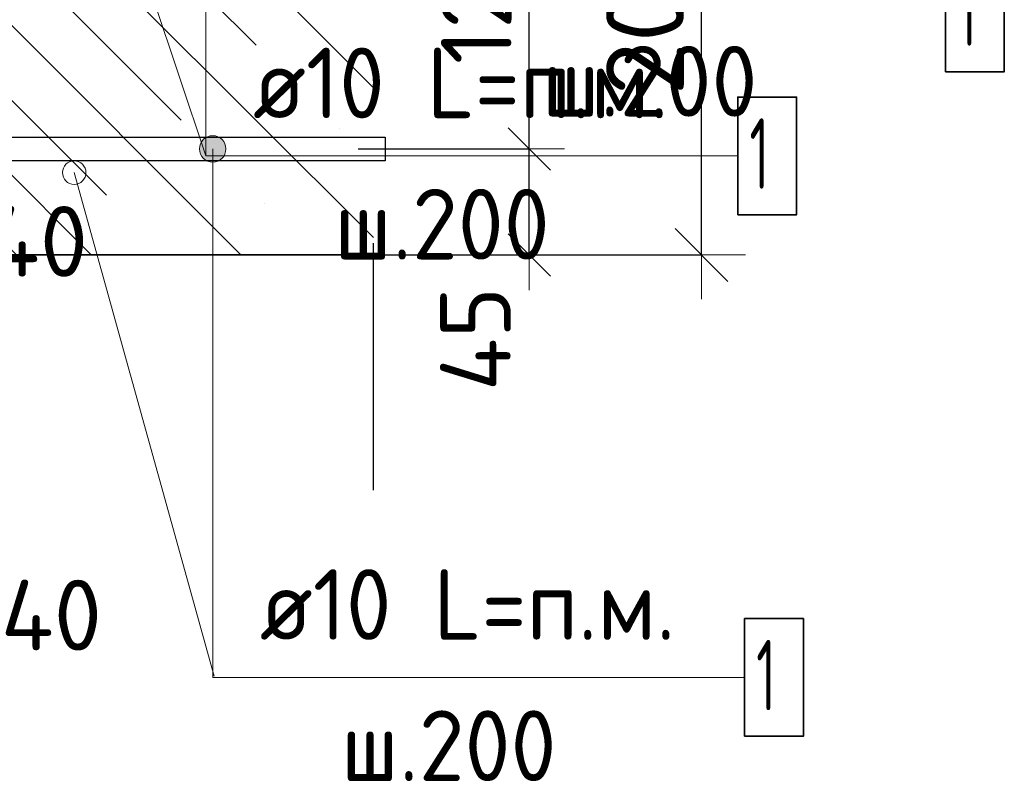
# Model space of a CAD drawing. Header units: metres. Extents: x -38 to 97, y -15 to 21.
# Tile 75 of 229: x 72.477 to 72.895, y 2.968 to 3.292. Entities that reach past the tile are written whole.
import ezdxf

# ---------------------------------------------------------------- set-up
doc = ezdxf.new("R2010")
doc.units = ezdxf.units.M
doc.header["$PDMODE"] = 65
doc.linetypes.add('______4', pattern=[0.135, 0.105, -0.03])
for name, color, linetype, lineweight in [('XR$3$Арм. стержнями нижней зоны', 180, 'Continuous', 35), ('XR$4$Арм. стержнями нижней зоны', 180, 'Continuous', 35), ('XR$4$Арм.стержн. Арматура края', 96, 'Continuous', 35), ('XR$4$ВК__отв в полу 1-2 эт', 220, 'Continuous', 25), ('XR$4$Размерная линия (1)', 7, 'Continuous', 13), ('XR$4$Размерная линия_ общее', 7, 'Continuous', 13), ('XR$6$Арм. стержнями нижней зоны', 180, 'Continuous', 35), ('XR$6$Размерная линия (1)', 7, 'Continuous', 13)]:
    doc.layers.add(name, color=color, linetype=linetype, lineweight=lineweight)
doc.styles.add('ISOCPEUR', font='txt')
doc.dimstyles.new('DIMSTYLE_12', dxfattribs={"dimtxt": 0.03, "dimasz": 0.03, "dimexe": 0, "dimexo": 0, "dimgap": 0.015, "dimtad": 2, "dimdec": 0, "dimlfac": 1000, "dimrnd": 1, "dimzin": 12, "dimdsep": 46, "dimtxsty": 'ISOCPEUR', "dimblk1": 'ALL_ML_STRICH', "dimblk2": 'ALL_ML_STRICH', "dimsah": 1, "dimcen": 0, "dimclrd": 7, "dimclre": 256, "dimclrt": 7, "dimadec": 0, "dimazin": 0, "dimtfac": 1, "dimtdec": 0, "dimtix": 1, "dimtmove": 2, "dimatfit": 3, "dimfxl": 0, "dimtzin": 0, "dimlwd": 0, "dimlwe": -3, "dimarcsym": 0})
doc.dimstyles.new('DIMSTYLE_14', dxfattribs={"dimtxt": 0.03, "dimasz": 0.03, "dimexe": 0, "dimexo": 0, "dimgap": 0.015, "dimtad": 2, "dimdec": 0, "dimlfac": 1000, "dimrnd": 1, "dimzin": 12, "dimdsep": 46, "dimtxsty": 'ISOCPEUR', "dimblk1": 'ALL_ML_STRICH', "dimblk2": 'ALL_ML_STRICH', "dimsah": 1, "dimcen": 0, "dimclrd": 7, "dimclre": 256, "dimclrt": 7, "dimadec": 0, "dimazin": 0, "dimtfac": 1, "dimtdec": 0, "dimtix": 1, "dimtmove": 2, "dimatfit": 3, "dimfxl": 0, "dimtvp": 1.2, "dimtzin": 0, "dimlwd": 0, "dimlwe": -3, "dimarcsym": 0})
doc.dimstyles.new('DIMSTYLE_23', dxfattribs={"dimtxt": 0.03, "dimasz": 0.03, "dimexe": 0, "dimexo": 0, "dimgap": 0.015, "dimtad": 2, "dimdec": 0, "dimlfac": 1000, "dimrnd": 5, "dimzin": 12, "dimdsep": 46, "dimtxsty": 'ISOCPEUR', "dimblk1": 'ALL_ML_STRICH', "dimblk2": 'ALL_ML_STRICH', "dimsah": 1, "dimcen": 0, "dimclrd": 7, "dimclre": 256, "dimclrt": 7, "dimadec": 0, "dimazin": 0, "dimtfac": 1, "dimtdec": 0, "dimtix": 1, "dimtmove": 2, "dimatfit": 3, "dimfxl": 0, "dimtvp": 1.2, "dimtzin": 0, "dimlwd": 0, "dimlwe": -3, "dimarcsym": 0})
doc.dimstyles.new('DIMSTYLE_8', dxfattribs={"dimtxt": 0.033, "dimasz": 0.0375, "dimexe": 0, "dimexo": 0, "dimgap": 0.0165, "dimtad": 2, "dimdec": 0, "dimlfac": 1000, "dimrnd": 1, "dimzin": 12, "dimdsep": 46, "dimtxsty": 'ISOCPEUR', "dimblk1": 'ALL_ML_STRICH', "dimblk2": 'ALL_ML_STRICH', "dimsah": 1, "dimcen": 0, "dimclrd": 7, "dimclre": 256, "dimclrt": 7, "dimadec": 0, "dimazin": 0, "dimtfac": 1, "dimtdec": 0, "dimtix": 1, "dimtmove": 2, "dimatfit": 3, "dimfxl": 0, "dimtzin": 0, "dimlwd": 0, "dimlwe": -3, "dimarcsym": 0})

# ---------------------------------------------------------------- blocks, each defined once
blk = doc.blocks.new('ALL_ML_STRICH')
at = {"color": 0, "linetype": 'ByBlock', "lineweight": -2}
for p, q in [((0, -0.5), (0, 0.5)), ((-0.3, -0.3), (0.3, 0.3)), ((-1, 0), (0.5, 0))]:
    blk.add_line(p, q, dxfattribs=at)
blk = doc.blocks.new('*D337')
at = {"layer": 'DEFPOINTS', "color": 7, "linetype": 'Continuous', "lineweight": 13, "transparency": 33554687}
for p in [(72.41018, 3.13197), (72.45014, 3.09197), (72.41018, 3.01674)]:
    blk.add_point(p, dxfattribs=at)
at = {"layer": 'XR$4$Размерная линия (1)', "color": 9, "linetype": 'Continuous', "lineweight": -2, "true_color": 0xc7c7c7, "transparency": 33554687}
for p, q in [((72.41018, 3.11197), (72.41018, 3.01674)), ((72.45014, 3.07197), (72.45014, 3.01674))]:
    blk.add_line(p, q, dxfattribs=at)
at = {"layer": 'XR$4$Размерная линия (1)', "color": 7, "linetype": 'Continuous', "lineweight": -2, "transparency": 33554687}
blk.add_line((72.41018, 3.01674), (72.45014, 3.01674), dxfattribs=at)
at = {"layer": 'XR$4$Размерная линия (1)', "color": 7, "linetype": 'Continuous', "lineweight": 13, "transparency": 33554687, "xscale": 0.03, "yscale": 0.03, "zscale": 0.03, "rotation": 180}
blk.add_blockref('ALL_ML_STRICH', (72.41018, 3.01674), dxfattribs=at)
at = {"layer": 'XR$4$Размерная линия (1)', "color": 7, "linetype": 'Continuous', "lineweight": 13, "transparency": 33554687, "xscale": 0.03, "yscale": 0.03, "zscale": 0.03}
blk.add_blockref('ALL_ML_STRICH', (72.45014, 3.01674), dxfattribs=at)
at = {"layer": 'XR$4$Размерная линия (1)', "color": 7, "linetype": 'Continuous', "lineweight": 13, "transparency": 33554687, "insert": (72.49048, 3.03894), "char_height": 0.03, "width": 0.06, "attachment_point": 5, "style": 'ISOCPEUR'}
blk.add_mtext('\\A1;{40}', dxfattribs=at)
blk = doc.blocks.new('*D505')
at = {"layer": 'DEFPOINTS', "color": 7, "linetype": 'Continuous', "lineweight": 13, "transparency": 33554687}
for p in [(72.60086, 3.23697), (72.61371, 3.19197), (72.69352, 3.19197)]:
    blk.add_point(p, dxfattribs=at)
at = {"layer": 'XR$4$Размерная линия (1)', "color": 9, "linetype": 'Continuous', "lineweight": -2, "true_color": 0xc7c7c7, "transparency": 33554687}
for p, q in [((72.62086, 3.23697), (72.69352, 3.23697)), ((72.63371, 3.19197), (72.69352, 3.19197))]:
    blk.add_line(p, q, dxfattribs=at)
at = {"layer": 'XR$4$Размерная линия (1)', "color": 7, "linetype": 'Continuous', "lineweight": -2, "transparency": 33554687}
blk.add_line((72.69352, 3.19197), (72.69352, 3.23697), dxfattribs=at)
at = {"layer": 'XR$4$Размерная линия (1)', "color": 7, "linetype": 'Continuous', "lineweight": 13, "transparency": 33554687, "xscale": 0.03, "yscale": 0.03, "zscale": 0.03}
for p, rotation in [((72.69352, 3.23697), 90), ((72.69352, 3.19197), 270)]:
    blk.add_blockref('ALL_ML_STRICH', p, dxfattribs=dict(at, rotation=rotation))
at = {"layer": 'XR$4$Размерная линия (1)', "color": 7, "linetype": 'Continuous', "lineweight": 13, "transparency": 33554687, "insert": (72.67067, 3.15623), "char_height": 0.03, "width": 0.06, "attachment_point": 5, "rotation": 90, "style": 'ISOCPEUR'}
blk.add_mtext('\\A1;{45}', dxfattribs=at)
blk = doc.blocks.new('*D506')
at = {"layer": 'DEFPOINTS', "color": 7, "linetype": 'Continuous', "lineweight": 13, "transparency": 33554687}
for p in [(72.60789, 3.36097), (72.60086, 3.23697), (72.69352, 3.23697)]:
    blk.add_point(p, dxfattribs=at)
at = {"layer": 'XR$4$Размерная линия (1)', "color": 9, "linetype": 'Continuous', "lineweight": -2, "true_color": 0xc7c7c7, "transparency": 33554687}
for p, q in [((72.62789, 3.36097), (72.69352, 3.36097)), ((72.62086, 3.23697), (72.69352, 3.23697))]:
    blk.add_line(p, q, dxfattribs=at)
at = {"layer": 'XR$4$Размерная линия (1)', "color": 7, "linetype": 'Continuous', "lineweight": -2, "transparency": 33554687}
blk.add_line((72.69352, 3.23697), (72.69352, 3.36097), dxfattribs=at)
at = {"layer": 'XR$4$Размерная линия (1)', "color": 7, "linetype": 'Continuous', "lineweight": 13, "transparency": 33554687, "xscale": 0.03, "yscale": 0.03, "zscale": 0.03}
for p, rotation in [((72.69352, 3.36097), 90), ((72.69352, 3.23697), 270)]:
    blk.add_blockref('ALL_ML_STRICH', p, dxfattribs=dict(at, rotation=rotation))
at = {"layer": 'XR$4$Размерная линия (1)', "color": 7, "linetype": 'Continuous', "lineweight": 13, "transparency": 33554687, "insert": (72.67102, 3.30197), "char_height": 0.03, "width": 0.09, "attachment_point": 5, "rotation": 90, "style": 'ISOCPEUR'}
blk.add_mtext('\\A1;{124}', dxfattribs=at)
blk = doc.blocks.new('*D513')
at = {"layer": 'DEFPOINTS', "color": 7, "linetype": 'Continuous', "lineweight": 13, "transparency": 33554687}
for p in [(72.5952, 3.39197), (72.5952, 3.19197), (72.76674, 3.19197)]:
    blk.add_point(p, dxfattribs=at)
at = {"layer": 'XR$4$Размерная линия_ общее', "color": 253, "linetype": 'Continuous', "lineweight": -2, "true_color": 0xa0a0a0, "transparency": 33554687}
for p, q in [((72.6152, 3.39197), (72.76674, 3.39197)), ((72.6152, 3.19197), (72.76674, 3.19197))]:
    blk.add_line(p, q, dxfattribs=at)
at = {"layer": 'XR$4$Размерная линия_ общее', "color": 7, "linetype": 'Continuous', "lineweight": -2, "transparency": 33554687}
blk.add_line((72.76674, 3.19197), (72.76674, 3.39197), dxfattribs=at)
at = {"layer": 'XR$4$Размерная линия_ общее', "color": 7, "linetype": 'Continuous', "lineweight": 13, "transparency": 33554687, "xscale": 0.0375, "yscale": 0.0375, "zscale": 0.0375}
for p, rotation in [((72.76674, 3.39197), 90), ((72.76674, 3.19197), 270)]:
    blk.add_blockref('ALL_ML_STRICH', p, dxfattribs=dict(at, rotation=rotation))
at = {"layer": 'XR$4$Размерная линия_ общее', "color": 7, "linetype": 'Continuous', "lineweight": 13, "transparency": 33554687, "insert": (72.74274, 3.29362), "char_height": 0.033, "width": 0.099, "attachment_point": 5, "rotation": 90, "style": 'ISOCPEUR'}
blk.add_mtext('\\A1;{200}', dxfattribs=at)
blk = doc.blocks.new('*D902')
at = {"layer": 'DEFPOINTS', "color": 7, "linetype": 'Continuous', "lineweight": 13, "transparency": 33554687}
for p in [(72.40573, 3.289), (72.44573, 3.249), (72.40573, 3.17501)]:
    blk.add_point(p, dxfattribs=at)
at = {"layer": 'XR$6$Размерная линия (1)', "color": 9, "linetype": 'Continuous', "lineweight": -2, "true_color": 0xc7c7c7, "transparency": 33554687}
for p, q in [((72.40573, 3.269), (72.40573, 3.17501)), ((72.44573, 3.229), (72.44573, 3.17501))]:
    blk.add_line(p, q, dxfattribs=at)
at = {"layer": 'XR$6$Размерная линия (1)', "color": 7, "linetype": 'Continuous', "lineweight": -2, "transparency": 33554687}
blk.add_line((72.40573, 3.17501), (72.44573, 3.17501), dxfattribs=at)
at = {"layer": 'XR$6$Размерная линия (1)', "color": 7, "linetype": 'Continuous', "lineweight": 13, "transparency": 33554687, "xscale": 0.03, "yscale": 0.03, "zscale": 0.03, "rotation": 180}
blk.add_blockref('ALL_ML_STRICH', (72.40573, 3.17501), dxfattribs=at)
at = {"layer": 'XR$6$Размерная линия (1)', "color": 7, "linetype": 'Continuous', "lineweight": 13, "transparency": 33554687, "xscale": 0.03, "yscale": 0.03, "zscale": 0.03}
blk.add_blockref('ALL_ML_STRICH', (72.44573, 3.17501), dxfattribs=at)
at = {"layer": 'XR$6$Размерная линия (1)', "color": 7, "linetype": 'Continuous', "lineweight": 13, "transparency": 33554687, "insert": (72.48454, 3.19769), "char_height": 0.03, "width": 0.06, "attachment_point": 5, "style": 'ISOCPEUR'}
blk.add_mtext('\\A1;{40}', dxfattribs=at)

msp = doc.modelspace()

# ---------------------------------------------------------------- hatches: boundary and pattern name
at = {"linetype": 'Continuous', "lineweight": 13, "transparency": 33554687}
h = msp.add_hatch(dxfattribs=at)
h.set_pattern_fill('__________540', scale=0.015, style=0, pattern_type=2)
h.set_pattern_definition([(135, (0, 0), (-0.031819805, -0.031819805), [0.4, -0.05, 0, -0.05]), (135, (-0.01591, -0.01591), (-0.031819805, -0.031819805), [0.8, -0.1, 0.1, -0.1])])
h.paths.add_polyline_path([(72.20014, 3.39197), (72.20014, 3.19197), (72.62732, 3.19197), (72.62732, 3.39197)], flags=0)
at = {"layer": 'XR$4$Арм. стержнями нижней зоны', "linetype": 'Continuous', "lineweight": 13, "transparency": 33554687}
for points in [[(72.5534, 3.23697), (72.56465, 3.23697), (72.56386, 3.23978)], [(72.5534, 3.23697), (72.56386, 3.23978), (72.55418, 3.23978)], [(72.55418, 3.23978), (72.56386, 3.23978), (72.56183, 3.24181)], [(72.55418, 3.23978), (72.56183, 3.24181), (72.55621, 3.24181)], [(72.55621, 3.24181), (72.56183, 3.24181), (72.55902, 3.2426)], [(72.55418, 3.23416), (72.56465, 3.23697), (72.5534, 3.23697)], [(72.55418, 3.23416), (72.56386, 3.23416), (72.56465, 3.23697)], [(72.55621, 3.23213), (72.56386, 3.23416), (72.55418, 3.23416)], [(72.55621, 3.23213), (72.56183, 3.23213), (72.56386, 3.23416)], [(72.56183, 3.23213), (72.55621, 3.23213), (72.55902, 3.23135)]]:
    msp.add_hatch(color=7, dxfattribs=at).paths.add_polyline_path(points)

# ---------------------------------------------------------------- linework, layer by layer
at = {"color": 7, "linetype": '______4', "lineweight": 25, "transparency": 33554687}
msp.add_line((72.62732, 3.09197), (72.62732, 3.49197), dxfattribs=at)
at = {"color": 7, "linetype": 'Continuous', "lineweight": 13, "transparency": 33554687}
msp.add_line((72.4858, 3.444), (72.55614, 3.234), dxfattribs=at)
at = {"color": 7, "linetype": 'Continuous', "lineweight": 35, "transparency": 33554687}
msp.add_line((72.45014, 3.19197), (72.62732, 3.19197), dxfattribs=at)
at = {"color": 7, "linetype": 'Continuous', "lineweight": 13, "transparency": 33554687}
msp.add_circle((72.50018, 3.22692), 0.005, dxfattribs=at)
at = {"layer": 'XR$3$Арм. стержнями нижней зоны', "color": 7, "linetype": 'Continuous', "lineweight": 35, "transparency": 33554687}
msp.add_lwpolyline([(72.87042, 3.26973), (72.89542, 3.26973), (72.89542, 3.31973), (72.87042, 3.31973), (72.87042, 3.26973)], dxfattribs=at)
at = {"layer": 'XR$4$Арм. стержнями нижней зоны', "color": 7, "linetype": 'Continuous', "lineweight": 13, "transparency": 33554687}
for p, q in [((72.55902, 3.2426), (72.55902, 3.2426)), ((72.5534, 3.23697), (72.5534, 3.23697)), ((72.55902, 3.01245), (72.55902, 3.23697)), ((72.56465, 3.23697), (72.56465, 3.23697)), ((72.55902, 3.23135), (72.55902, 3.23135)), ((72.55902, 3.01245), (72.78502, 3.01245))]:
    msp.add_line(p, q, dxfattribs=at)
at = {"layer": 'XR$4$Арм. стержнями нижней зоны', "color": 4, "linetype": 'Continuous', "lineweight": 25, "transparency": 33554687}
msp.add_lwpolyline([(72.22514, 3.24197), (72.63232, 3.24197), (72.63232, 3.23197), (72.22514, 3.23197), (72.22514, 3.24197)], dxfattribs=at)
msp.add_lwpolyline([(72.22514, 3.24197), (72.63232, 3.24197), (72.63232, 3.23197), (72.22514, 3.23197), (72.22514, 3.24197)], dxfattribs=at)
at = {"layer": 'XR$4$Арм. стержнями нижней зоны', "color": 7, "linetype": 'Continuous', "lineweight": 35, "transparency": 33554687}
msp.add_lwpolyline([(72.78502, 2.98745), (72.81002, 2.98745), (72.81002, 3.03745), (72.78502, 3.03745), (72.78502, 2.98745)], dxfattribs=at)
at = {"layer": 'XR$4$Арм. стержнями нижней зоны', "color": 7, "linetype": 'Continuous', "lineweight": 13, "transparency": 33554687}
msp.add_circle((72.55902, 3.23697), 0.00563, dxfattribs=at)
at = {"layer": 'XR$4$Арм.стержн. Арматура края', "color": 4, "linetype": 'Continuous', "lineweight": 25, "transparency": 33554687}
for points in [[(72.2544, 3.24197), (72.63232, 3.24197), (72.63232, 3.23197)], [(72.63232, 3.23197), (72.2537, 3.23197)]]:
    msp.add_lwpolyline(points, dxfattribs=at)
at = {"layer": 'XR$4$ВК__отв в полу 1-2 эт', "color": 7, "linetype": 'Continuous', "lineweight": 13, "transparency": 33554687}
msp.add_line((72.50018, 3.22692), (72.55964, 3.01299), dxfattribs=at)
at = {"layer": 'XR$6$Арм. стержнями нижней зоны', "color": 7, "linetype": 'Continuous', "lineweight": 13, "transparency": 33554687}
for q in [(72.55614, 3.45405), (72.78214, 3.234)]:
    msp.add_line((72.55614, 3.234), q, dxfattribs=at)
at = {"layer": 'XR$6$Арм. стержнями нижней зоны', "color": 7, "linetype": 'Continuous', "lineweight": 35, "transparency": 33554687}
msp.add_lwpolyline([(72.78214, 3.209), (72.80714, 3.209), (72.80714, 3.259), (72.78214, 3.259), (72.78214, 3.209)], dxfattribs=at)

# ---------------------------------------------------------------- texts
at = {"layer": 'XR$3$Арм. стержнями нижней зоны', "color": 7, "linetype": 'Continuous', "lineweight": 25, "transparency": 33554687, "char_height": 0.03, "attachment_point": 7, "style": 'ISOCPEUR'}
for s, insert, width in [('\\W0.56;1', (72.87542, 3.28073), 0.0233333), ('\\W0.95;ш.200 ', (72.69892, 3.25073), 0.1311996)]:
    msp.add_mtext(s, dxfattribs=dict(at, insert=insert, width=width))
at = {"layer": 'XR$4$Арм. стержнями нижней зоны', "color": 7, "linetype": 'Continuous', "lineweight": 25, "transparency": 33554687, "char_height": 0.03, "attachment_point": 7, "style": 'ISOCPEUR'}
for s, insert, width in [('\\W0.94;ø10 L=п.м.', (72.57902, 3.02845), 0.1999831), ('\\W0.56;1', (72.79002, 2.99845), 0.0233333), ('\\W0.95;ш.200 ', (72.61352, 2.96845), 0.1311995)]:
    msp.add_mtext(s, dxfattribs=dict(at, insert=insert, width=width))
at = {"layer": 'XR$6$Арм. стержнями нижней зоны', "color": 7, "linetype": 'Continuous', "lineweight": 25, "transparency": 33554687, "char_height": 0.03, "attachment_point": 7, "style": 'ISOCPEUR'}
for s, insert, width in [('\\W0.94;ø10 L=п.м.', (72.57614, 3.25), 0.1999831), ('\\W0.56;1', (72.78714, 3.22), 0.0233333), ('\\W0.95;ш.200 ', (72.61064, 3.19), 0.1311996)]:
    msp.add_mtext(s, dxfattribs=dict(at, insert=insert, width=width))

# ---------------------------------------------------------------- dimensions: what is measured, and where the dimension line sits
at = {"layer": 'XR$4$Размерная линия (1)', "color": 7, "linetype": 'Continuous', "lineweight": 13, "transparency": 33554687}
for base, p1, p2, dimstyle, picture, middle in [((72.69352, 3.36097), (72.62086, 3.23697), (72.62789, 3.36097), 'DIMSTYLE_12', '*D506', (72.67102, 3.30197)), ((72.69352, 3.23697), (72.63371, 3.19197), (72.62086, 3.23697), 'DIMSTYLE_14', '*D505', (72.67067, 3.15623))]:
    dim = msp.add_linear_dim(base=base, p1=p1, p2=p2, angle=90, dimstyle=dimstyle, override={"dimpost": '<>', "dimclrd": 7, "dimclre": 9, "dimclrt": 7, "dimlwd": 0, "dimlwe": 65533}, dxfattribs=at)
    dim.commit()
    dim.dimension.update_dxf_attribs({"geometry": picture, "text_midpoint": middle, "dimtype": 160})
dim = msp.add_linear_dim(base=(72.45014, 3.01674), p1=(72.41018, 3.11197), p2=(72.45014, 3.07197), dimstyle='DIMSTYLE_14', override={"dimpost": '<>', "dimclrd": 7, "dimclre": 9, "dimclrt": 7, "dimlwd": 0, "dimlwe": 65533}, dxfattribs=at)
dim.commit()
dim.dimension.update_dxf_attribs({"geometry": '*D337', "text_midpoint": (72.49048, 3.03894), "dimtype": 160})
at = {"layer": 'XR$4$Размерная линия_ общее', "color": 7, "linetype": 'Continuous', "lineweight": 13, "transparency": 33554687}
dim = msp.add_linear_dim(base=(72.76674, 3.39197), p1=(72.6152, 3.19197), p2=(72.6152, 3.39197), angle=90, dimstyle='DIMSTYLE_8', override={"dimpost": '<>', "dimclrd": 7, "dimclre": 253, "dimclrt": 7, "dimlwd": 0, "dimlwe": 65533}, dxfattribs=at)
dim.commit()
dim.dimension.update_dxf_attribs({"geometry": '*D513', "text_midpoint": (72.74274, 3.29362), "dimtype": 160})
at = {"layer": 'XR$6$Размерная линия (1)', "color": 7, "linetype": 'Continuous', "lineweight": 13, "transparency": 33554687}
dim = msp.add_linear_dim(base=(72.44573, 3.17501), p1=(72.40573, 3.269), p2=(72.44573, 3.229), dimstyle='DIMSTYLE_23', override={"dimpost": '<>', "dimclrd": 7, "dimclre": 9, "dimclrt": 7, "dimlwd": 0, "dimlwe": 65533}, dxfattribs=at)
dim.commit()
dim.dimension.update_dxf_attribs({"geometry": '*D902', "text_midpoint": (72.48454, 3.19769), "dimtype": 160})

doc.saveas('drawing.dxf')
